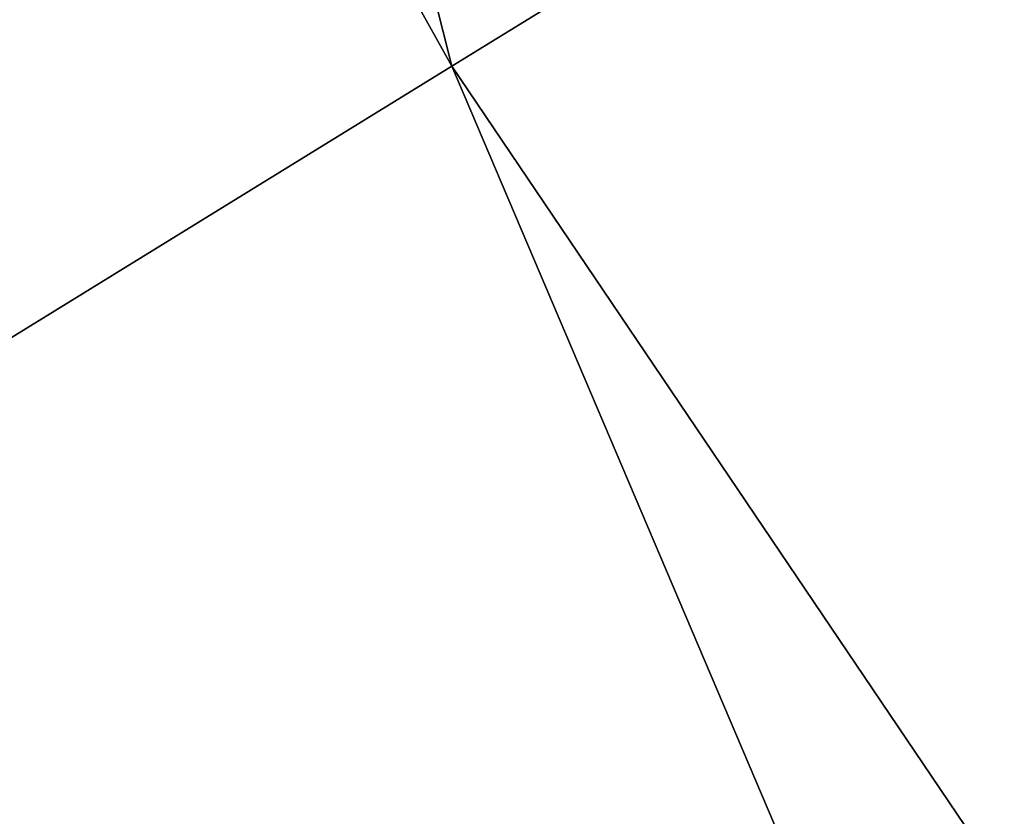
# Model space of a CAD drawing. Extents: x 185 to 449, y -73 to 113.
# Tile 118 of 256: x 298.1164 to 298.1586, y -11.1017 to -11.0676. Entities that reach past the tile are written whole.
import ezdxf

# ---------------------------------------------------------------- set-up
doc = ezdxf.new("R2010")
doc.units = 0
doc.header["$LTSCALE"] = 25.4
doc.layers.get('0').update_dxf_attribs({"color": 13, "linetype": 'CONTINUOUS'})

# ---------------------------------------------------------------- blocks, each defined once
blk = doc.blocks.new('GRUPUJ_1')
at = {"color": 8}
mesh = blk.add_polyface(dxfattribs=at)
corners = [(112.921852, 63.574577, 149.928873), (113.386115, 61.719193, 150.062845), (112.475395, 63.349464, 150.062845), (113.811881, 61.981346, 149.928873)]
mesh.append_faces([[corners[k] for k in face] for face in [(0, 1, 2), (1, 0, 3)]], dxfattribs={"vtx0": -1, "color": 8})
mesh = blk.add_polyface(dxfattribs=at)
corners = [(112.475395, 63.349464, 150.062845), (113.074439, 61.527275, 150.428873), (112.148559, 63.184692, 150.428873), (113.386115, 61.719193, 150.062845)]
mesh.append_faces([[corners[k] for k in face] for face in [(0, 1, 2), (1, 0, 3)]], dxfattribs={"vtx0": -1, "color": 8})
mesh = blk.add_polyface(dxfattribs=at)
corners = [(113.811881, 61.981346, 149.928873), (114.431823, 60.172035, 150.062845), (113.386115, 61.719193, 150.062845), (114.833824, 60.469337, 149.928873)]
mesh.append_faces([[corners[k] for k in face] for face in [(0, 1, 2), (1, 0, 3)]], dxfattribs={"vtx0": -1, "color": 8})
mesh = blk.add_polyface(dxfattribs=at)
corners = [(113.386115, 61.719193, 150.062845), (114.137542, 59.954369, 150.428873), (113.074439, 61.527275, 150.428873), (114.431823, 60.172035, 150.062845)]
mesh.append_faces([[corners[k] for k in face] for face in [(0, 1, 2), (1, 0, 3)]], dxfattribs={"vtx0": -1, "color": 8})

msp = doc.modelspace()

# ---------------------------------------------------------------- block references
at = {"color": 0}
msp.add_blockref('GRUPUJ_1', (184.74878, -72.788772, 118.260946), dxfattribs=at)

doc.saveas('drawing.dxf')
